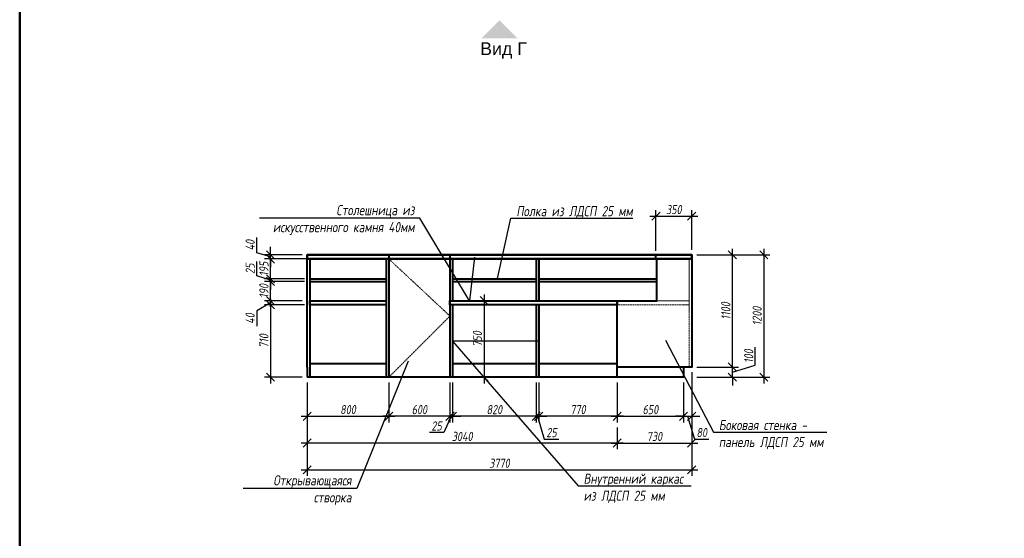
# Model space of a CAD drawing. Header units: millimetres. Extents: x 42571 to 146629, y -34435 to 73146.
# Tile 86 of 94: x 87119 to 96774, y 25124 to 30208. Entities that reach past the tile are written whole.
import ezdxf
from ezdxf import colors
from ezdxf.entities.mleader import LeaderData, LeaderLine
from ezdxf.math import Vec2, Vec3

# ---------------------------------------------------------------- set-up
doc = ezdxf.new("R2010")
doc.units = ezdxf.units.MM
doc.linetypes.add('DASHEDX2', pattern=[38.1, 25.4, -12.7])
doc.layers.get('Defpoints').update_dxf_attribs({"color": 31})
doc.layers.add('dim_meb', color=7, linetype='Continuous', lineweight=5)
doc.layers.add('wall_obm', color=172, linetype='Continuous', lineweight=40)
doc.styles.add('fl_iso paper', font='isocpeur.ttf', dxfattribs={"width": 0.8, "oblique": 10})
doc.styles.add('GEN mobiliers$0$Arial', font='arial.ttf')
doc.dimstyles.new('In tre 1_50', dxfattribs={"dimtxt": 90, "dimasz": 80, "dimexe": 60, "dimexo": 50, "dimgap": 20, "dimtad": 1, "dimdec": 0, "dimrnd": 5, "dimzin": 0, "dimdsep": 46, "dimtxsty": 'fl_iso paper', "dimblk": 'OBLIQUE', "dimcen": 0, "dimdle": 60, "dimadec": 0, "dimazin": 0, "dimtfac": 1, "dimtdec": 0, "dimtofl": 0, "dimtmove": 1, "dimatfit": 1, "dimfxl": 40, "dimtolj": 1, "dimtzin": 0, "dimarcsym": 1})

# ---------------------------------------------------------------- blocks, each defined once
blk = doc.blocks.new('_Oblique')
at = {"color": 0, "linetype": 'ByBlock', "lineweight": -2}
blk.add_line((-0.5, -0.5), (0.5, 0.5), dxfattribs=at)
blk = doc.blocks.new('*D1983')
at = {"layer": 'Defpoints', "color": 0, "transparency": 16777216}
for p in [(93708.3, 26802.8), (92978.3, 26260.4), (93708.3, 26057.6)]:
    blk.add_point(p, dxfattribs=at)
at = {"layer": 'dim_meb', "color": 0, "lineweight": -2, "transparency": 16777216}
for p, q in [((93708.3, 26752.8), (93708.3, 25997.6)), ((92978.3, 26210.4), (92978.3, 25997.6)), ((92918.3, 26057.6), (93768.3, 26057.6))]:
    blk.add_line(p, q, dxfattribs=at)
at = {"layer": 'dim_meb', "color": 0, "lineweight": -2, "transparency": 16777216, "xscale": 80, "yscale": 80, "zscale": 80, "rotation": 180}
blk.add_blockref('_Oblique', (92978.3, 26057.6), dxfattribs=at)
at = {"layer": 'dim_meb', "color": 0, "lineweight": -2, "transparency": 16777216, "xscale": 80, "yscale": 80, "zscale": 80}
blk.add_blockref('_Oblique', (93708.3, 26057.6), dxfattribs=at)
at = {"layer": 'dim_meb', "color": 0, "transparency": 16777216, "insert": (93343.3, 26122.6), "char_height": 90, "attachment_point": 5, "style": 'fl_iso paper'}
blk.add_mtext('\\A1;730', dxfattribs=at)
blk = doc.blocks.new('*D1996')
at = {"layer": 'Defpoints', "color": 0, "transparency": 16777216}
for p in [(89938.3, 26702.8), (90738.4, 26702.8), (90738.4, 26320.4)]:
    blk.add_point(p, dxfattribs=at)
at = {"layer": 'dim_meb', "color": 0, "lineweight": -2, "transparency": 16777216}
for p, q in [((89938.3, 26652.8), (89938.3, 26260.4)), ((90738.4, 26652.8), (90738.4, 26260.4)), ((89878.3, 26320.4), (90798.4, 26320.4))]:
    blk.add_line(p, q, dxfattribs=at)
at = {"layer": 'dim_meb', "color": 0, "lineweight": -2, "transparency": 16777216, "xscale": 80, "yscale": 80, "zscale": 80, "rotation": 180}
blk.add_blockref('_Oblique', (89938.3, 26320.4), dxfattribs=at)
at = {"layer": 'dim_meb', "color": 0, "lineweight": -2, "transparency": 16777216, "xscale": 80, "yscale": 80, "zscale": 80}
blk.add_blockref('_Oblique', (90738.4, 26320.4), dxfattribs=at)
at = {"layer": 'dim_meb', "color": 0, "transparency": 16777216, "insert": (90338.3, 26385.4), "char_height": 90, "attachment_point": 5, "style": 'fl_iso paper'}
blk.add_mtext('\\A1;800', dxfattribs=at)
blk = doc.blocks.new('*D1997')
at = {"layer": 'Defpoints', "color": 0, "transparency": 16777216}
for p in [(93708.3, 26802.8), (94107.5, 26802.8), (93708.3, 26702.8)]:
    blk.add_point(p, dxfattribs=at)
at = {"layer": 'dim_meb', "color": 0, "lineweight": -2, "transparency": 16777216}
for p, q in [((94332.5, 26820.3), (94332.5, 26998.6)), ((94107.5, 26802.8), (94107.5, 26882.8)), ((93758.3, 26802.8), (94167.5, 26802.8)), ((94107.5, 26752.8), (94332.5, 26820.3)), ((94107.5, 26702.8), (94107.5, 26802.8)), ((93758.3, 26702.8), (94167.5, 26702.8)), ((94107.5, 26702.8), (94107.5, 26622.8))]:
    blk.add_line(p, q, dxfattribs=at)
at = {"layer": 'dim_meb', "color": 0, "lineweight": -2, "transparency": 16777216, "xscale": 80, "yscale": 80, "zscale": 80}
for p, rotation in [((94107.5, 26802.8), 270), ((94107.5, 26702.8), 90)]:
    blk.add_blockref('_Oblique', p, dxfattribs=dict(at, rotation=rotation))
at = {"layer": 'dim_meb', "color": 0, "transparency": 16777216, "insert": (94267.5, 26909.4), "char_height": 90, "attachment_point": 5, "rotation": 90, "style": 'fl_iso paper'}
blk.add_mtext('\\A1;100', dxfattribs=at)
blk = doc.blocks.new('*D1998')
at = {"layer": 'Defpoints', "color": 0, "transparency": 16777216}
for p in [(93708.3, 27902.8), (94107.5, 27902.8), (93708.3, 26802.8)]:
    blk.add_point(p, dxfattribs=at)
at = {"layer": 'dim_meb', "color": 0, "lineweight": -2, "transparency": 16777216}
for p, q in [((93758.3, 27902.8), (94167.5, 27902.8)), ((94107.5, 26742.8), (94107.5, 27962.8)), ((93758.3, 26802.8), (94167.5, 26802.8))]:
    blk.add_line(p, q, dxfattribs=at)
at = {"layer": 'dim_meb', "color": 0, "lineweight": -2, "transparency": 16777216, "xscale": 80, "yscale": 80, "zscale": 80}
for p, rotation in [((94107.5, 27902.8), 90), ((94107.5, 26802.8), 270)]:
    blk.add_blockref('_Oblique', p, dxfattribs=dict(at, rotation=rotation))
at = {"layer": 'dim_meb', "color": 0, "transparency": 16777216, "insert": (94042.5, 27352.8), "char_height": 90, "attachment_point": 5, "rotation": 90, "style": 'fl_iso paper'}
blk.add_mtext('\\A1;1100', dxfattribs=at)
blk = doc.blocks.new('*D1984')
at = {"layer": 'Defpoints', "color": 0, "transparency": 16777216}
for p in [(93962.9, 27902.8), (93962.9, 26702.8), (94415.2, 26702.8)]:
    blk.add_point(p, dxfattribs=at)
at = {"layer": 'dim_meb', "color": 0, "lineweight": -2, "transparency": 16777216}
for p, q in [((94012.9, 27902.8), (94475.2, 27902.8)), ((94415.2, 27962.8), (94415.2, 26642.8)), ((94012.9, 26702.8), (94475.2, 26702.8))]:
    blk.add_line(p, q, dxfattribs=at)
at = {"layer": 'dim_meb', "color": 0, "lineweight": -2, "transparency": 16777216, "xscale": 80, "yscale": 80, "zscale": 80}
for p, rotation in [((94415.2, 27902.8), 90), ((94415.2, 26702.8), 270)]:
    blk.add_blockref('_Oblique', p, dxfattribs=dict(at, rotation=rotation))
at = {"layer": 'dim_meb', "color": 0, "transparency": 16777216, "insert": (94350.2, 27302.8), "char_height": 90, "attachment_point": 5, "rotation": 90, "style": 'fl_iso paper'}
blk.add_mtext('\\A1;1200', dxfattribs=at)
blk = doc.blocks.new('*D1985')
at = {"layer": 'Defpoints', "color": 0, "transparency": 16777216}
for p in [(91566.8, 27452.8), (91575.8, 26702.8), (91672.9, 26702.8)]:
    blk.add_point(p, dxfattribs=at)
at = {"layer": 'dim_meb', "color": 0, "lineweight": -2, "transparency": 16777216}
for p, q in [((91616.8, 27452.8), (91732.9, 27452.8)), ((91672.9, 27512.8), (91672.9, 26642.8)), ((91625.8, 26702.8), (91732.9, 26702.8))]:
    blk.add_line(p, q, dxfattribs=at)
at = {"layer": 'dim_meb', "color": 0, "lineweight": -2, "transparency": 16777216, "xscale": 80, "yscale": 80, "zscale": 80}
for p, rotation in [((91672.9, 27452.8), 90), ((91672.9, 26702.8), 270)]:
    blk.add_blockref('_Oblique', p, dxfattribs=dict(at, rotation=rotation))
at = {"layer": 'dim_meb', "color": 0, "transparency": 16777216, "insert": (91607.9, 27077.8), "char_height": 90, "attachment_point": 5, "rotation": 90, "style": 'fl_iso paper'}
blk.add_mtext('\\A1;750', dxfattribs=at)
blk = doc.blocks.new('*D1999')
at = {"layer": 'Defpoints', "color": 0, "transparency": 16777216}
for p in [(92208.3, 26702.8), (92978.3, 26702.8), (92208.3, 26320.4)]:
    blk.add_point(p, dxfattribs=at)
at = {"layer": 'dim_meb', "color": 0, "lineweight": -2, "transparency": 16777216}
for p, q in [((92208.3, 26652.8), (92208.3, 26260.4)), ((92978.3, 26652.8), (92978.3, 26260.4)), ((93038.3, 26320.4), (92148.3, 26320.4))]:
    blk.add_line(p, q, dxfattribs=at)
at = {"layer": 'dim_meb', "color": 0, "lineweight": -2, "transparency": 16777216, "xscale": 80, "yscale": 80, "zscale": 80, "rotation": 180}
blk.add_blockref('_Oblique', (92208.3, 26320.4), dxfattribs=at)
at = {"layer": 'dim_meb', "color": 0, "lineweight": -2, "transparency": 16777216, "xscale": 80, "yscale": 80, "zscale": 80}
blk.add_blockref('_Oblique', (92978.3, 26320.4), dxfattribs=at)
at = {"layer": 'dim_meb', "color": 0, "transparency": 16777216, "insert": (92593.3, 26385.4), "char_height": 90, "attachment_point": 5, "style": 'fl_iso paper'}
blk.add_mtext('\\A1;770', dxfattribs=at)
blk = doc.blocks.new('*D2000')
at = {"layer": 'Defpoints', "color": 0, "transparency": 16777216}
for p in [(92183.3, 26702.8), (92208.3, 26702.8), (92183.3, 26320.4)]:
    blk.add_point(p, dxfattribs=at)
at = {"layer": 'dim_meb', "color": 0, "lineweight": -2, "transparency": 16777216}
for p, q in [((92183.3, 26652.8), (92183.3, 26260.4)), ((92208.3, 26652.8), (92208.3, 26260.4)), ((92183.3, 26320.4), (92103.3, 26320.4)), ((92208.3, 26320.4), (92183.3, 26320.4)), ((92195.8, 26320.4), (92263.3, 26095.4)), ((92208.3, 26320.4), (92288.3, 26320.4)), ((92263.3, 26095.4), (92405.6, 26095.4))]:
    blk.add_line(p, q, dxfattribs=at)
at = {"layer": 'dim_meb', "color": 0, "lineweight": -2, "transparency": 16777216, "xscale": 80, "yscale": 80, "zscale": 80}
blk.add_blockref('_Oblique', (92183.3, 26320.4), dxfattribs=at)
at = {"layer": 'dim_meb', "color": 0, "lineweight": -2, "transparency": 16777216, "xscale": 80, "yscale": 80, "zscale": 80, "rotation": 180}
blk.add_blockref('_Oblique', (92208.3, 26320.4), dxfattribs=at)
at = {"layer": 'dim_meb', "color": 0, "transparency": 16777216, "insert": (92334.5, 26160.4), "char_height": 90, "attachment_point": 5, "style": 'fl_iso paper'}
blk.add_mtext('\\A1;25', dxfattribs=at)
blk = doc.blocks.new('*D2001')
at = {"layer": 'Defpoints', "color": 0, "transparency": 16777216}
for p in [(91363.4, 26702.8), (92183.3, 26702.8), (91363.4, 26320.4)]:
    blk.add_point(p, dxfattribs=at)
at = {"layer": 'dim_meb', "color": 0, "lineweight": -2, "transparency": 16777216}
for p, q in [((91363.4, 26652.8), (91363.4, 26260.4)), ((92183.3, 26652.8), (92183.3, 26260.4)), ((92243.3, 26320.4), (91303.4, 26320.4))]:
    blk.add_line(p, q, dxfattribs=at)
at = {"layer": 'dim_meb', "color": 0, "lineweight": -2, "transparency": 16777216, "xscale": 80, "yscale": 80, "zscale": 80, "rotation": 180}
blk.add_blockref('_Oblique', (91363.4, 26320.4), dxfattribs=at)
at = {"layer": 'dim_meb', "color": 0, "lineweight": -2, "transparency": 16777216, "xscale": 80, "yscale": 80, "zscale": 80}
blk.add_blockref('_Oblique', (92183.3, 26320.4), dxfattribs=at)
at = {"layer": 'dim_meb', "color": 0, "transparency": 16777216, "insert": (91773.4, 26385.4), "char_height": 90, "attachment_point": 5, "style": 'fl_iso paper'}
blk.add_mtext('\\A1;820', dxfattribs=at)
blk = doc.blocks.new('*D1986')
at = {"layer": 'Defpoints', "color": 0, "transparency": 16777216}
for p in [(91338.4, 26702.8), (91363.4, 26702.8), (91338.4, 26320.4)]:
    blk.add_point(p, dxfattribs=at)
at = {"layer": 'dim_meb', "color": 0, "lineweight": -2, "transparency": 16777216}
for p, q in [((91338.4, 26652.8), (91338.4, 26260.4)), ((91363.4, 26652.8), (91363.4, 26260.4)), ((91338.4, 26320.4), (91258.4, 26320.4)), ((91350.9, 26320.4), (91278.7, 26160.4)), ((91363.4, 26320.4), (91338.4, 26320.4)), ((91363.4, 26320.4), (91443.4, 26320.4)), ((91278.7, 26160.4), (91136.4, 26160.4))]:
    blk.add_line(p, q, dxfattribs=at)
at = {"layer": 'dim_meb', "color": 0, "lineweight": -2, "transparency": 16777216, "xscale": 80, "yscale": 80, "zscale": 80}
blk.add_blockref('_Oblique', (91338.4, 26320.4), dxfattribs=at)
at = {"layer": 'dim_meb', "color": 0, "lineweight": -2, "transparency": 16777216, "xscale": 80, "yscale": 80, "zscale": 80, "rotation": 180}
blk.add_blockref('_Oblique', (91363.4, 26320.4), dxfattribs=at)
at = {"layer": 'dim_meb', "color": 0, "transparency": 16777216, "insert": (91207.6, 26225.4), "char_height": 90, "attachment_point": 5, "style": 'fl_iso paper'}
blk.add_mtext('\\A1;25', dxfattribs=at)
blk = doc.blocks.new('*D1987')
at = {"layer": 'Defpoints', "color": 0, "transparency": 16777216}
for p in [(89963.3, 27412.8), (89578.9, 26702.8), (89938.3, 26702.8)]:
    blk.add_point(p, dxfattribs=at)
at = {"layer": 'dim_meb', "color": 0, "lineweight": -2, "transparency": 16777216}
for p, q in [((89578.9, 27472.8), (89578.9, 26642.8)), ((89913.3, 27412.8), (89518.9, 27412.8)), ((89888.3, 26702.8), (89518.9, 26702.8))]:
    blk.add_line(p, q, dxfattribs=at)
at = {"layer": 'dim_meb', "color": 0, "lineweight": -2, "transparency": 16777216, "xscale": 80, "yscale": 80, "zscale": 80}
for p, rotation in [((89578.9, 27412.8), 90), ((89578.9, 26702.8), 270)]:
    blk.add_blockref('_Oblique', p, dxfattribs=dict(at, rotation=rotation))
at = {"layer": 'dim_meb', "color": 0, "transparency": 16777216, "insert": (89513.9, 27057.8), "char_height": 90, "attachment_point": 5, "rotation": 90, "style": 'fl_iso paper'}
blk.add_mtext('\\A1;710', dxfattribs=at)
blk = doc.blocks.new('*D1988')
at = {"layer": 'Defpoints', "color": 0, "transparency": 16777216}
for p in [(89578.9, 27642.8), (89963.3, 27642.8), (89938.3, 27452.8)]:
    blk.add_point(p, dxfattribs=at)
at = {"layer": 'dim_meb', "color": 0, "lineweight": -2, "transparency": 16777216}
for p, q in [((89913.3, 27642.8), (89518.9, 27642.8)), ((89578.9, 27392.8), (89578.9, 27702.8)), ((89888.3, 27452.8), (89518.9, 27452.8))]:
    blk.add_line(p, q, dxfattribs=at)
at = {"layer": 'dim_meb', "color": 0, "lineweight": -2, "transparency": 16777216, "xscale": 80, "yscale": 80, "zscale": 80}
for p, rotation in [((89578.9, 27642.8), 90), ((89578.9, 27452.8), 270)]:
    blk.add_blockref('_Oblique', p, dxfattribs=dict(at, rotation=rotation))
at = {"layer": 'dim_meb', "color": 0, "transparency": 16777216, "insert": (89513.9, 27547.8), "char_height": 90, "attachment_point": 5, "rotation": 90, "style": 'fl_iso paper'}
blk.add_mtext('\\A1;190', dxfattribs=at)
blk = doc.blocks.new('*D1989')
at = {"layer": 'Defpoints', "color": 0, "transparency": 16777216}
for p in [(89578.9, 27667.8), (89963.3, 27667.8), (89963.3, 27642.8)]:
    blk.add_point(p, dxfattribs=at)
at = {"layer": 'dim_meb', "color": 0, "lineweight": -2, "transparency": 16777216}
for p, q in [((89443.9, 27695.8), (89443.9, 27838.1)), ((89578.9, 27667.8), (89578.9, 27747.8)), ((89578.9, 27655.3), (89443.9, 27695.8)), ((89913.3, 27667.8), (89518.9, 27667.8)), ((89913.3, 27642.8), (89518.9, 27642.8)), ((89578.9, 27642.8), (89578.9, 27667.8)), ((89578.9, 27642.8), (89578.9, 27562.8))]:
    blk.add_line(p, q, dxfattribs=at)
at = {"layer": 'dim_meb', "color": 0, "lineweight": -2, "transparency": 16777216, "xscale": 80, "yscale": 80, "zscale": 80}
for p, rotation in [((89578.9, 27667.8), 270), ((89578.9, 27642.8), 90)]:
    blk.add_blockref('_Oblique', p, dxfattribs=dict(at, rotation=rotation))
at = {"layer": 'dim_meb', "color": 0, "transparency": 16777216, "insert": (89378.9, 27766.9), "char_height": 90, "attachment_point": 5, "rotation": 90, "style": 'fl_iso paper'}
blk.add_mtext('\\A1;25', dxfattribs=at)
blk = doc.blocks.new('*D1990')
at = {"layer": 'Defpoints', "color": 0, "transparency": 16777216}
for p in [(89578.9, 27862.8), (90618.3, 27862.8), (89913.3, 27667.8)]:
    blk.add_point(p, dxfattribs=at)
at = {"layer": 'dim_meb', "color": 0, "lineweight": -2, "transparency": 16777216}
for p, q in [((89578.9, 27607.8), (89578.9, 27922.8)), ((90568.3, 27862.8), (89518.9, 27862.8)), ((89863.3, 27667.8), (89518.9, 27667.8))]:
    blk.add_line(p, q, dxfattribs=at)
at = {"layer": 'dim_meb', "color": 0, "lineweight": -2, "transparency": 16777216, "xscale": 80, "yscale": 80, "zscale": 80}
for p, rotation in [((89578.9, 27862.8), 90), ((89578.9, 27667.8), 270)]:
    blk.add_blockref('_Oblique', p, dxfattribs=dict(at, rotation=rotation))
at = {"layer": 'dim_meb', "color": 0, "transparency": 16777216, "insert": (89513.9, 27765.3), "char_height": 90, "attachment_point": 5, "rotation": 90, "style": 'fl_iso paper'}
blk.add_mtext('\\A1;195', dxfattribs=at)
blk = doc.blocks.new('*D2002')
at = {"layer": 'Defpoints', "color": 0, "transparency": 16777216}
for p in [(89578.9, 27902.8), (89938.3, 27902.8), (89938.3, 27862.8)]:
    blk.add_point(p, dxfattribs=at)
at = {"layer": 'dim_meb', "color": 0, "lineweight": -2, "transparency": 16777216}
for p, q in [((89443.9, 27923.3), (89443.9, 28072.8)), ((89578.9, 27882.8), (89443.9, 27923.3)), ((89888.3, 27902.8), (89518.9, 27902.8)), ((89578.9, 27902.8), (89578.9, 27982.8)), ((89578.9, 27862.8), (89578.9, 27902.8)), ((89888.3, 27862.8), (89518.9, 27862.8)), ((89578.9, 27862.8), (89578.9, 27782.8))]:
    blk.add_line(p, q, dxfattribs=at)
at = {"layer": 'dim_meb', "color": 0, "lineweight": -2, "transparency": 16777216, "xscale": 80, "yscale": 80, "zscale": 80}
for p, rotation in [((89578.9, 27902.8), 270), ((89578.9, 27862.8), 90)]:
    blk.add_blockref('_Oblique', p, dxfattribs=dict(at, rotation=rotation))
at = {"layer": 'dim_meb', "color": 0, "transparency": 16777216, "insert": (89378.9, 27998), "char_height": 90, "attachment_point": 5, "rotation": 90, "style": 'fl_iso paper'}
blk.add_mtext('\\A1;40', dxfattribs=at)
blk = doc.blocks.new('*D1991')
at = {"layer": 'Defpoints', "color": 0, "transparency": 16777216}
for p in [(89578.9, 27452.8), (89938.3, 27452.8), (89963.3, 27412.8)]:
    blk.add_point(p, dxfattribs=at)
at = {"layer": 'dim_meb', "color": 0, "lineweight": -2, "transparency": 16777216}
for p, q in [((89578.9, 27452.8), (89578.9, 27532.8)), ((89578.9, 27432.8), (89443.9, 27352.8)), ((89888.3, 27452.8), (89518.9, 27452.8)), ((89578.9, 27412.8), (89578.9, 27452.8)), ((89443.9, 27352.8), (89443.9, 27203.3)), ((89913.3, 27412.8), (89518.9, 27412.8)), ((89578.9, 27412.8), (89578.9, 27332.8))]:
    blk.add_line(p, q, dxfattribs=at)
at = {"layer": 'dim_meb', "color": 0, "lineweight": -2, "transparency": 16777216, "xscale": 80, "yscale": 80, "zscale": 80}
for p, rotation in [((89578.9, 27452.8), 270), ((89578.9, 27412.8), 90)]:
    blk.add_blockref('_Oblique', p, dxfattribs=dict(at, rotation=rotation))
at = {"layer": 'dim_meb', "color": 0, "transparency": 16777216, "insert": (89378.9, 27278), "char_height": 90, "attachment_point": 5, "rotation": 90, "style": 'fl_iso paper'}
blk.add_mtext('\\A1;40', dxfattribs=at)
blk = doc.blocks.new('*D1993')
at = {"layer": 'Defpoints', "color": 0, "transparency": 16777216}
for p in [(93708.3, 26802.8), (89938.3, 26320.4), (93708.3, 25794.8)]:
    blk.add_point(p, dxfattribs=at)
at = {"layer": 'dim_meb', "color": 0, "lineweight": -2, "transparency": 16777216}
for p, q in [((93708.3, 26752.8), (93708.3, 25734.8)), ((89938.3, 26270.4), (89938.3, 25734.8)), ((89878.3, 25794.8), (93768.3, 25794.8))]:
    blk.add_line(p, q, dxfattribs=at)
at = {"layer": 'dim_meb', "color": 0, "lineweight": -2, "transparency": 16777216, "xscale": 80, "yscale": 80, "zscale": 80, "rotation": 180}
blk.add_blockref('_Oblique', (89938.3, 25794.8), dxfattribs=at)
at = {"layer": 'dim_meb', "color": 0, "lineweight": -2, "transparency": 16777216, "xscale": 80, "yscale": 80, "zscale": 80}
blk.add_blockref('_Oblique', (93708.3, 25794.8), dxfattribs=at)
at = {"layer": 'dim_meb', "color": 0, "transparency": 16777216, "insert": (91823.3, 25859.8), "char_height": 90, "attachment_point": 5, "style": 'fl_iso paper'}
blk.add_mtext('\\A1;3770', dxfattribs=at)
blk = doc.blocks.new('*D2003')
at = {"layer": 'Defpoints', "color": 0, "transparency": 16777216}
for p in [(92978.3, 26702.8), (93628.3, 26702.8), (93628.3, 26320.4)]:
    blk.add_point(p, dxfattribs=at)
at = {"layer": 'dim_meb', "color": 0, "lineweight": -2, "transparency": 16777216}
for p, q in [((92978.3, 26652.8), (92978.3, 26260.4)), ((93628.3, 26652.8), (93628.3, 26260.4)), ((92918.3, 26320.4), (93688.3, 26320.4))]:
    blk.add_line(p, q, dxfattribs=at)
at = {"layer": 'dim_meb', "color": 0, "lineweight": -2, "transparency": 16777216, "xscale": 80, "yscale": 80, "zscale": 80, "rotation": 180}
blk.add_blockref('_Oblique', (92978.3, 26320.4), dxfattribs=at)
at = {"layer": 'dim_meb', "color": 0, "lineweight": -2, "transparency": 16777216, "xscale": 80, "yscale": 80, "zscale": 80}
blk.add_blockref('_Oblique', (93628.3, 26320.4), dxfattribs=at)
at = {"layer": 'dim_meb', "color": 0, "transparency": 16777216, "insert": (93303.3, 26385.4), "char_height": 90, "attachment_point": 5, "style": 'fl_iso paper'}
blk.add_mtext('\\A1;650', dxfattribs=at)
blk = doc.blocks.new('*D2004')
at = {"layer": 'Defpoints', "color": 0, "transparency": 16777216}
for p in [(93708.3, 26752.8), (93628.3, 26702.8), (93708.3, 26320.4)]:
    blk.add_point(p, dxfattribs=at)
at = {"layer": 'dim_meb', "color": 0, "lineweight": -2, "transparency": 16777216}
for p, q in [((93628.3, 26652.8), (93628.3, 26260.4)), ((93708.3, 26702.8), (93708.3, 26260.4)), ((93628.3, 26320.4), (93548.3, 26320.4)), ((93628.3, 26320.4), (93708.3, 26320.4)), ((93668.3, 26320.4), (93735.8, 26095.4)), ((93708.3, 26320.4), (93788.3, 26320.4)), ((93735.8, 26095.4), (93878.1, 26095.4))]:
    blk.add_line(p, q, dxfattribs=at)
at = {"layer": 'dim_meb', "color": 0, "lineweight": -2, "transparency": 16777216, "xscale": 80, "yscale": 80, "zscale": 80}
blk.add_blockref('_Oblique', (93628.3, 26320.4), dxfattribs=at)
at = {"layer": 'dim_meb', "color": 0, "lineweight": -2, "transparency": 16777216, "xscale": 80, "yscale": 80, "zscale": 80, "rotation": 180}
blk.add_blockref('_Oblique', (93708.3, 26320.4), dxfattribs=at)
at = {"layer": 'dim_meb', "color": 0, "transparency": 16777216, "insert": (93807, 26160.4), "char_height": 90, "attachment_point": 5, "style": 'fl_iso paper'}
blk.add_mtext('\\A1;80', dxfattribs=at)
blk = doc.blocks.new('*D2005')
at = {"layer": 'Defpoints', "color": 0, "transparency": 16777216}
for p in [(90738.4, 26702.8), (91338.4, 26702.8), (90738.4, 26320.4)]:
    blk.add_point(p, dxfattribs=at)
at = {"layer": 'dim_meb', "color": 0, "lineweight": -2, "transparency": 16777216}
for p, q in [((90738.4, 26652.8), (90738.4, 26260.4)), ((91338.4, 26652.8), (91338.4, 26260.4)), ((91398.4, 26320.4), (90678.4, 26320.4))]:
    blk.add_line(p, q, dxfattribs=at)
at = {"layer": 'dim_meb', "color": 0, "lineweight": -2, "transparency": 16777216, "xscale": 80, "yscale": 80, "zscale": 80, "rotation": 180}
blk.add_blockref('_Oblique', (90738.4, 26320.4), dxfattribs=at)
at = {"layer": 'dim_meb', "color": 0, "lineweight": -2, "transparency": 16777216, "xscale": 80, "yscale": 80, "zscale": 80}
blk.add_blockref('_Oblique', (91338.4, 26320.4), dxfattribs=at)
at = {"layer": 'dim_meb', "color": 0, "transparency": 16777216, "insert": (91038.4, 26385.4), "char_height": 90, "attachment_point": 5, "style": 'fl_iso paper'}
blk.add_mtext('\\A1;600', dxfattribs=at)
blk = doc.blocks.new('*D1994')
at = {"layer": 'Defpoints', "color": 0, "transparency": 16777216}
for p in [(89938.3, 26260.4), (92978.3, 26260.4), (89938.3, 26057.6)]:
    blk.add_point(p, dxfattribs=at)
at = {"layer": 'dim_meb', "color": 0, "lineweight": -2, "transparency": 16777216}
for p, q in [((89938.3, 26210.4), (89938.3, 25997.6)), ((92978.3, 26210.4), (92978.3, 25997.6)), ((93038.3, 26057.6), (89878.3, 26057.6))]:
    blk.add_line(p, q, dxfattribs=at)
at = {"layer": 'dim_meb', "color": 0, "lineweight": -2, "transparency": 16777216, "xscale": 80, "yscale": 80, "zscale": 80, "rotation": 180}
blk.add_blockref('_Oblique', (89938.3, 26057.6), dxfattribs=at)
at = {"layer": 'dim_meb', "color": 0, "lineweight": -2, "transparency": 16777216, "xscale": 80, "yscale": 80, "zscale": 80}
blk.add_blockref('_Oblique', (92978.3, 26057.6), dxfattribs=at)
at = {"layer": 'dim_meb', "color": 0, "transparency": 16777216, "insert": (91458.3, 26122.6), "char_height": 90, "attachment_point": 5, "style": 'fl_iso paper'}
blk.add_mtext('\\A1;3040', dxfattribs=at)
blk = doc.blocks.new('*D2021')
at = {"layer": 'Defpoints', "color": 0, "transparency": 16777216}
for p in [(93708.3, 28281.8), (93708.3, 27902.8), (93358.3, 27892.8)]:
    blk.add_point(p, dxfattribs=at)
at = {"layer": 'dim_meb', "color": 0, "lineweight": -2, "transparency": 16777216}
for p, q in [((93358.3, 27942.8), (93358.3, 28341.8)), ((93708.3, 27952.8), (93708.3, 28341.8)), ((93298.3, 28281.8), (93768.3, 28281.8))]:
    blk.add_line(p, q, dxfattribs=at)
at = {"layer": 'dim_meb', "color": 0, "lineweight": -2, "transparency": 16777216, "xscale": 80, "yscale": 80, "zscale": 80, "rotation": 180}
blk.add_blockref('_Oblique', (93358.3, 28281.8), dxfattribs=at)
at = {"layer": 'dim_meb', "color": 0, "lineweight": -2, "transparency": 16777216, "xscale": 80, "yscale": 80, "zscale": 80}
blk.add_blockref('_Oblique', (93708.3, 28281.8), dxfattribs=at)
at = {"layer": 'dim_meb', "color": 0, "transparency": 16777216, "insert": (93533.3, 28346.8), "char_height": 90, "attachment_point": 5, "style": 'fl_iso paper'}
blk.add_mtext('\\A1;350', dxfattribs=at)

msp = doc.modelspace()

# ---------------------------------------------------------------- hatches: boundary and pattern name
msp.add_hatch(color=256).paths.add_polyline_path([(92001.3, 30024.8), (91647.7, 30024.8), (91824.5, 30201.6)])

# ---------------------------------------------------------------- linework, layer by layer
at = {"color": 5, "lineweight": 50}
msp.add_lwpolyline([(87119.1, 38408.9), (108807.5, 38408.9), (108807.5, 16851), (87119.1, 16851)], close=True, dxfattribs=at)
at = {"layer": 'wall_obm', "linetype": 'ByBlock'}
for points in [[(89938.3, 26802.8), (89938.3, 27902.8), (93708.3, 27902.8), (93708.3, 26802.8)], [(90738.4, 27902.8), (90738.4, 26702.8)], [(91338.4, 27902.8), (91338.4, 27412.8)], [(89963.3, 27862.8), (89963.3, 26702.8)], [(90713.4, 27862.8), (90713.4, 26702.8)], [(91363.4, 27862.8), (91363.4, 27452.8)], [(92183.3, 27862.8), (92183.3, 27452.8)], [(92208.3, 27862.8), (92208.3, 27452.8)], [(89963.3, 27667.8), (90713.4, 27667.8)], [(89963.3, 27642.8), (90713.4, 27642.8)], [(91363.4, 27667.8), (92183.3, 27667.8)], [(91363.4, 27642.8), (92183.3, 27642.8)], [(92208.3, 27667.8), (93368.3, 27667.8)], [(92208.3, 27642.8), (93368.3, 27642.8)], [(90738.4, 27412.8), (90738.4, 26702.8)], [(91338.4, 27412.8), (91338.4, 26702.8)], [(91363.4, 27412.8), (91363.4, 26702.8)], [(92183.3, 27412.8), (92183.3, 26702.8)], [(92208.3, 27412.8), (92208.3, 26702.8)], [(89938.3, 26802.8), (89938.3, 26802.8), (89938.3, 26702.8)], [(90713.4, 26834.8), (89963.3, 26834.8)], [(92183.3, 26834.8), (91363.4, 26834.8)], [(92978.3, 26834.8), (92208.3, 26834.8)], [(93628.3, 26802.8), (92978.3, 26802.8)], [(93708.3, 26802.8), (93628.3, 26802.8), (93628.3, 26702.8)], [(93628.3, 26702.8), (89938.3, 26702.8)]]:
    msp.add_lwpolyline(points, dxfattribs=at)
for points in [[(89938.3, 27902.8), (93708.3, 27902.8), (93708.3, 27862.8), (89938.3, 27862.8)], [(93708.3, 27902.8), (89938.3, 27902.8), (89938.3, 27862.8), (93708.3, 27862.8)], [(92978.3, 26702.8), (92978.3, 27452.8), (93368.3, 27452.8), (93368.3, 27862.8), (93708.3, 27862.8), (93708.3, 26802.8), (93628.3, 26802.8), (93628.3, 26702.8)], [(89963.3, 27452.8), (90713.4, 27452.8), (90713.4, 27412.8), (89963.3, 27412.8)], [(91338.4, 27452.8), (92978.3, 27452.8), (92978.3, 27412.8), (91338.4, 27412.8)]]:
    msp.add_lwpolyline(points, close=True, dxfattribs=at)
msp.add_lwpolyline([(93368.3, 27862.8, -0.414214), (93358.3, 27872.8), (93358.3, 27892.8, -0.414214), (93368.3, 27902.8)], format="xyb", dxfattribs=at)
at = {"layer": 'wall_obm', "color": 251, "linetype": 'DASHEDX2', "lineweight": 0, "ltscale": 0.3}
for points in [[(90738.4, 27862.8), (91338.4, 27302.8), (90738.4, 26702.8)], [(93683.3, 27862.8), (93683.3, 26802.8)], [(93358.3, 27452.8), (93683.3, 27452.8)], [(93683.3, 27452.8), (93683.3, 27412.8)], [(92978.3, 27412.8), (93683.3, 27412.8)]]:
    msp.add_lwpolyline(points, dxfattribs=at)

# ---------------------------------------------------------------- texts
at = {"insert": (91634.2, 29986.5), "char_height": 125, "width": 1137.152, "attachment_point": 1, "style": 'GEN mobiliers$0$Arial'}
msp.add_mtext('Вид Г ', dxfattribs=at)

# ---------------------------------------------------------------- dimensions: what is measured, and where the dimension line sits
at = {"layer": 'dim_meb'}
dim = msp.add_linear_dim(base=(93708.3, 28281.8), p1=(93358.3, 27892.8), p2=(93708.3, 27902.8), dimstyle='In tre 1_50', dxfattribs=at)
dim.commit()
dim.dimension.update_dxf_attribs({"geometry": '*D2021', "text_midpoint": (93533.3, 28346.8)})
for base, p1, p2, angle, picture, middle in [((89578.9, 27902.8), (89938.3, 27862.8), (89938.3, 27902.8), 90, '*D2002', (89378.9, 27943.3)), ((89578.9, 27862.8), (89913.3, 27667.8), (90618.3, 27862.8), 90, '*D1990', (89513.9, 27765.3)), ((94107.5, 27902.8), (93708.3, 26802.8), (93708.3, 27902.8), 90, '*D1998', (94042.5, 27352.8)), ((94415.2, 26702.8), (93962.9, 27902.8), (93962.9, 26702.8), 90, '*D1984', (94350.2, 27302.8)), ((89578.9, 27667.8), (89963.3, 27642.8), (89963.3, 27667.8), 90, '*D1989', (89378.9, 27715.8)), ((89578.9, 27642.8), (89938.3, 27452.8), (89963.3, 27642.8), 90, '*D1988', (89513.9, 27547.8)), ((89578.9, 26702.8), (89963.3, 27412.8), (89938.3, 26702.8), 90, '*D1987', (89513.9, 27057.8)), ((91672.9, 26702.8), (91566.8, 27452.8), (91575.8, 26702.8), 90, '*D1985', (91607.9, 27077.8)), ((94107.5, 26802.8), (93708.3, 26702.8), (93708.3, 26802.8), 90, '*D1997', (94267.5, 26840.3)), ((93708.3, 25794.8), (89938.3, 26320.4), (93708.3, 26802.8), 180, '*D1993', (91823.3, 25859.8)), ((93708.3, 26057.6), (92978.3, 26260.4), (93708.3, 26802.8), 180, '*D1983', (93343.3, 26122.6)), ((93708.3, 26320.4), (93628.3, 26702.8), (93708.3, 26752.8), 180, '*D2004', (93755.8, 26160.4)), ((90738.4, 26320.4), (89938.3, 26702.8), (90738.4, 26702.8), 180, '*D1996', (90338.3, 26385.4)), ((90738.4, 26320.4), (91338.4, 26702.8), (90738.4, 26702.8), 180, '*D2005', (91038.4, 26385.4)), ((91363.4, 26320.4), (92183.3, 26702.8), (91363.4, 26702.8), 180, '*D2001', (91773.4, 26385.4)), ((92183.3, 26320.4), (92208.3, 26702.8), (92183.3, 26702.8), 180, '*D2000', (92283.3, 26160.4)), ((92208.3, 26320.4), (92978.3, 26702.8), (92208.3, 26702.8), 180, '*D1999', (92593.3, 26385.4)), ((93628.3, 26320.4), (92978.3, 26702.8), (93628.3, 26702.8), 180, '*D2003', (93303.3, 26385.4)), ((89938.3, 26057.6), (92978.3, 26260.4), (89938.3, 26260.4), 180, '*D1994', (91458.3, 26122.6))]:
    dim = msp.add_linear_dim(base=base, p1=p1, p2=p2, angle=angle, dimstyle='In tre 1_50', dxfattribs=at)
    dim.commit()
    dim.dimension.update_dxf_attribs({"geometry": picture, "text_midpoint": middle})
for base, p1, p2, angle, picture, middle in [((89578.9, 27452.8), (89963.3, 27412.8), (89938.3, 27452.8), 90, '*D1991', (89443.9, 27332.8)), ((91338.4, 26320.4), (91363.4, 26702.8), (91338.4, 26702.8), 180, '*D1986', (91258.7, 26160.4))]:
    dim = msp.add_linear_dim(base=base, p1=p1, p2=p2, angle=angle, dimstyle='In tre 1_50', dxfattribs=at)
    dim.commit()
    dim.dimension.update_dxf_attribs({"geometry": picture, "text_midpoint": middle, "dimtype": 160})

# ---------------------------------------------------------------- leaders
at = {"layer": 'dim_meb', "linetype": 'ByBlock'}
ml = msp.add_multileader_mtext('Standard', dxfattribs=at)
ml.set_content('Столешница из\\Pискусственного камня 40мм', color=256, style='fl_iso paper')
ml.set_leader_properties()
ml.build(insert=Vec2(0, 0))
ml.multileader.update_dxf_attribs({"text_left_attachment_type": 6, "text_right_attachment_type": 6})
ctx = ml.context
ctx.base_point, ctx.char_height, ctx.plane_origin = Vec3(89541.2, 28261.2), 100, Vec3(91363.4, 27440.2)
ctx.left_attachment, ctx.right_attachment, ctx.text_align_type = 6, 6, 2
notes = []
notes.append((ctx, [(1, (1, 1, 0), (91043.3, 28261.2), (-1, 0), 50.5, [(1, [(91577.7, 27885.5), (91528.2, 27452.8)], 0, [])])]))
ctx.mtext.insert, ctx.mtext.width, ctx.mtext.alignment, ctx.mtext.flow_direction = Vec3(90990.8, 28391.2), 1528.004, 3, 5
ml = msp.add_multileader_mtext('Standard', dxfattribs=at)
ml.set_content('Полка из ЛДСП 25 мм', color=256, style='fl_iso paper')
ml.set_leader_properties()
ml.build(insert=Vec2(0, 0))
ml.multileader.update_dxf_attribs({"text_left_attachment_type": 6, "text_right_attachment_type": 6})
ctx = ml.context
ctx.base_point, ctx.char_height, ctx.plane_origin = Vec3(91987.1, 28261.2), 100, Vec3(93976, 27615.7)
ctx.left_attachment, ctx.right_attachment = 6, 6
notes.append((ctx, [(0, (1, 1, 0), (91936.6, 28261.2), (1, 0), 50.5, [(1, [(91802.8, 27667.8)], 0, [])])]))
ctx.mtext.insert, ctx.mtext.width, ctx.mtext.flow_direction = Vec3(91989.1, 28381.2), 1229.182, 5
ml = msp.add_multileader_mtext('Standard', dxfattribs=at)
ml.set_content('Внутренний каркас из ЛДСП 25 мм', color=256, style='fl_iso paper')
ml.set_leader_properties()
ml.build(insert=Vec2(0, 0))
ml.multileader.update_dxf_attribs({"text_left_attachment_type": 6, "text_right_attachment_type": 6})
ctx = ml.context
ctx.base_point, ctx.char_height, ctx.plane_origin = Vec3(92646.5, 25638.3), 100, Vec3(93998.8, 24817.4)
ctx.left_attachment, ctx.right_attachment = 6, 6
notes.append((ctx, [(0, (1, 1, 0), (92596, 25638.3), (1, 0), 50.5, [(1, [(92208.3, 27057.8), (91363.4, 27057.8)], 0, [])])]))
ctx.mtext.insert, ctx.mtext.width, ctx.mtext.flow_direction = Vec3(92648.5, 25758.3), 1043.511, 5
ml = msp.add_multileader_mtext('Standard', dxfattribs=at)
ml.set_content('Боковая стенка - панель ЛДСП 25 мм', color=256, style='fl_iso paper')
ml.set_leader_properties()
ml.build(insert=Vec2(0, 0))
ml.multileader.update_dxf_attribs({"text_left_attachment_type": 6, "text_right_attachment_type": 6})
ctx = ml.context
ctx.base_point, ctx.char_height, ctx.plane_origin = Vec3(93972.6, 26164.3), 100, Vec3(95063.2, 25343.4)
ctx.left_attachment, ctx.right_attachment = 6, 6
notes.append((ctx, [(0, (1, 1, 0), (93922, 26164.3), (1, 0), 50.5, [(0, [(93448.2, 27068.4)], 0, [])])]))
ctx.mtext.insert, ctx.mtext.width, ctx.mtext.flow_direction = Vec3(93974.6, 26284.3), 1050.189, 5
ml = msp.add_multileader_mtext('Standard', dxfattribs=at)
ml.set_content('Открывающаяся створка', color=256, style='fl_iso paper')
ml.set_leader_properties()
ml.build(insert=Vec2(0, 0))
ml.multileader.update_dxf_attribs({"text_left_attachment_type": 6, "text_right_attachment_type": 6})
ctx = ml.context
ctx.base_point, ctx.char_height, ctx.plane_origin = Vec3(89564.7, 25612.2), 100, Vec3(91928.2, 24791.3)
ctx.left_attachment, ctx.right_attachment, ctx.text_align_type = 6, 6, 2
notes.append((ctx, [(1, (1, 1, 0), (90424.8, 25612.2), (-1, 0), 50.5, [(0, [(90929.3, 26863.1)], 0, [])])]))
ctx.mtext.insert, ctx.mtext.width, ctx.mtext.alignment, ctx.mtext.flow_direction = Vec3(90372.3, 25742.2), 1050.189, 3, 5
for ctx, leaders in notes:
    for number, flags, end, landing, length, lines in leaders:
        leader = LeaderData()
        leader.index, (leader.has_last_leader_line, leader.has_dogleg_vector, leader.attachment_direction) = number, flags
        leader.last_leader_point, leader.dogleg_vector, leader.dogleg_length = Vec3(end), Vec3(landing), length
        for number, points, colour, breaks in lines:
            line = LeaderLine()
            line.index, line.vertices, line.color, line.breaks = number, Vec3.list(points), colors.encode_raw_color(colour), breaks
            leader.lines.append(line)
        ctx.leaders.append(leader)

doc.saveas('drawing.dxf')
